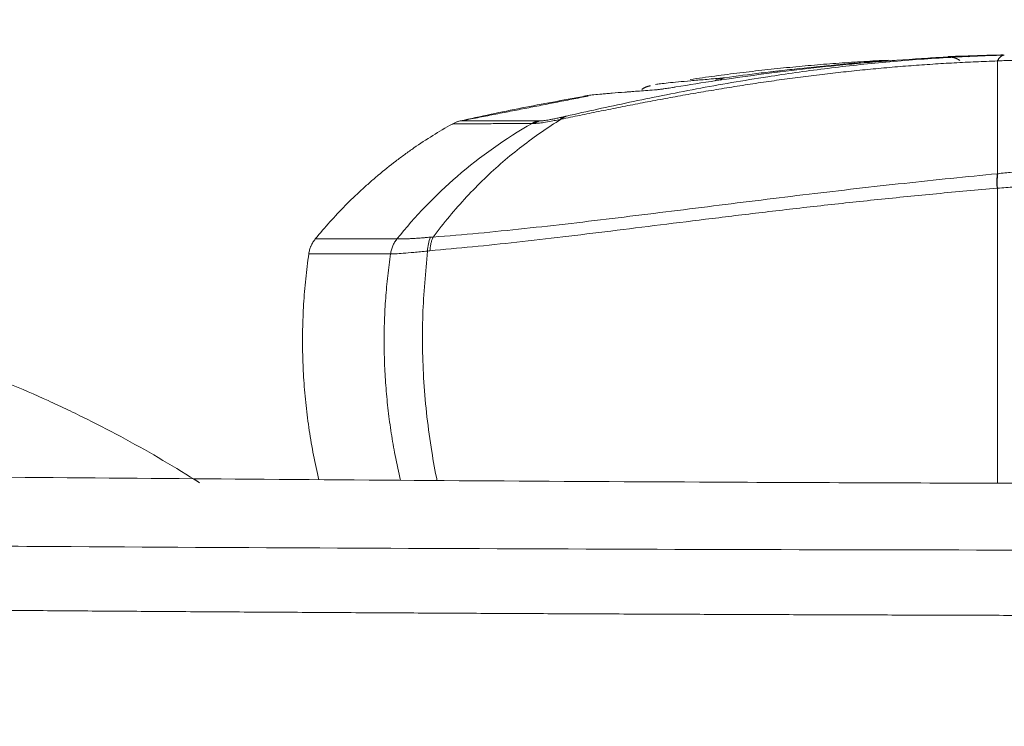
# Model space of a CAD drawing. Header units: millimetres. Extents: x 0 to 594, y 0 to 420.
# Tile 72 of 256: x 228.51 to 236.65, y 165.1 to 170.95. Entities that reach past the tile are written whole.
import ezdxf

# ---------------------------------------------------------------- set-up
doc = ezdxf.new("R2010")
doc.units = ezdxf.units.MM
doc.layers.add('1', color=7, linetype='Continuous', true_color=0xffffff)
doc.styles.add('Arial Unicode MS', font='txt')
doc.dimstyles.get("Standard").update_dxf_attribs({"dimtxt": 0.18, "dimasz": 0.18, "dimexe": 0.18, "dimexo": 0.0625, "dimgap": 0.09, "dimtad": 0, "dimtih": 1, "dimtoh": 1, "dimdec": 4, "dimzin": 0, "dimdsep": 46, "dimtxsty": 'Standard', "dimcen": 0.09, "dimadec": 0, "dimazin": 0, "dimtfac": 1, "dimtdec": 4, "dimtofl": 0, "dimtmove": 0, "dimatfit": 3, "dimfxl": 0, "dimtolj": 1, "dimtzin": 0, "dimarcsym": 0})

# ---------------------------------------------------------------- blocks, each defined once
blk = doc.blocks.new('_U9')
at = {"layer": '1', "color": 18, "lineweight": 13}
for p, q in [((249.4923, 164.6397), (361.6545, 164.6397)), ((359.6545, 164.6397), (359.6545, 150.7737)), ((359.6545, 124.3668), (359.6545, 138.6073)), ((160.7691, 124.3668), (361.6545, 124.3668))]:
    blk.add_line(p, q, dxfattribs=at)
at = {"layer": '1', "color": 18}
for points in [[(359.6545, 164.6397), (360.5923, 161.1397), (358.7167, 161.1397)], [(359.6545, 124.3668), (358.7167, 127.8668), (360.5923, 127.8668)]]:
    blk.add_solid(points, dxfattribs=at)
at = {"layer": '1', "color": 18, "linetype": 'Continuous', "lineweight": 13, "char_height": 3.5, "attachment_point": 7, "rotation": 90, "line_spacing_factor": 1.047437, "style": 'Arial Unicode MS'}
for s, insert in [('\\fArial Unicode MS|b0|i0;\\W1.0000;SINGLE POINT LIFT* EYE', (369.6954, 140.2648)), ('\\fArial Unicode MS|b0|i0;\\W1.0000;0.81', (362.6333, 140.2648))]:
    blk.add_mtext(s, dxfattribs=dict(at, insert=insert))
blk = doc.blocks.new('_U10')
at = {"layer": '1', "color": 18, "lineweight": 13}
for p, q in [((249.4923, 222.8797), (380.277, 222.8797)), ((378.277, 222.8797), (378.277, 151.235)), ((378.277, 124.3668), (378.277, 139.0687)), ((160.7691, 124.3668), (380.277, 124.3668))]:
    blk.add_line(p, q, dxfattribs=at)
at = {"layer": '1', "color": 18}
for points in [[(378.277, 222.8797), (379.2148, 219.3797), (377.3392, 219.3797)], [(378.277, 124.3668), (377.3392, 127.8668), (379.2148, 127.8668)]]:
    blk.add_solid(points, dxfattribs=at)
at = {"layer": '1', "color": 18, "linetype": 'Continuous', "lineweight": 13, "char_height": 3.5, "attachment_point": 7, "rotation": 90, "line_spacing_factor": 1.047437, "style": 'Arial Unicode MS'}
for s, insert in [('\\fArial Unicode MS|b0|i0;\\W1.0000;LIFTING STROPS* EYE', (388.3179, 140.7262)), ('\\fArial Unicode MS|b0|i0;\\W1.0000;1.97', (381.2558, 140.7262))]:
    blk.add_mtext(s, dxfattribs=dict(at, insert=insert))

msp = doc.modelspace()

# ---------------------------------------------------------------- linework, layer by layer
at = {"layer": '1', "color": 155, "linetype": 'Continuous', "lineweight": 13}
msp.add_line((233.1729, 170.3115), (233.1733, 170.3123), dxfattribs=at)
for centre, major_axis, ratio, start_param, end_param in [((236.3206, 170.4964), (-0.0052, 0.1499), 0.808896, 5.949245, 6.283263), ((234.3403, 170.3157), (0.0125, -0.1495), 0.978135, 3.210926, 3.651786), ((234.3647, 170.3188), (0.0202, -0.1486), 0.731324, 3.162616, 3.591779), ((233.0929, 169.9083), (-0.0548, 0.2439), 0.744304, 0.094369, 0.363313), ((232.8848, 169.8711), (-0.0065, 0.2499), 0.973369, 0.277331, 0.485755), ((232.0634, 169.0036), (-0.0374, 0.2472), 0.722201, 0.844148, 1.343512)]:
    msp.add_ellipse(centre, major_axis=major_axis, ratio=ratio, start_param=start_param, end_param=end_param, dxfattribs=at)
for points, knots in [([(233.03, 170.1493), (233.2014, 170.1875), (233.5416, 170.2635), (234.1006, 170.376), (234.6426, 170.4698), (235.1588, 170.5424), (235.5626, 170.5869), (235.8929, 170.6151), (236.1455, 170.6324), (236.3983, 170.6458), (236.5686, 170.6513), (236.6534, 170.654)], [0, 0, 0, 0, 0.168141, 0.33397, 0.500031, 0.625898, 0.749846, 0.813604, 0.876411, 0.938476, 1, 1, 1, 1]), ([(236.4898, 170.6501), (236.3841, 170.6467), (236.2795, 170.6423), (236.0368, 170.6301), (235.8995, 170.6216), (235.7473, 170.6104), (235.7305, 170.6091), (235.6968, 170.6066), (235.68, 170.6053), (235.6297, 170.6013), (235.5964, 170.5986), (235.4968, 170.5902), (235.4312, 170.5843), (235.2362, 170.5657), (235.109, 170.5523), (234.8598, 170.5235), (234.738, 170.5082), (234.4995, 170.4764), (234.383, 170.4598), (234.1553, 170.4258), (234.0441, 170.4083), (233.9356, 170.3907)], [0, 0, 0, 0, 0.110122, 0.110122, 0.258435, 0.258435, 0.276974, 0.276974, 0.295514, 0.295514, 0.332592, 0.332592, 0.406748, 0.406748, 0.555061, 0.555061, 0.703374, 0.703374, 0.851687, 0.851687, 1, 1, 1, 1]), ([(236.2862, 170.6086), (236.2851, 170.6094), (236.2821, 170.6116), (236.2769, 170.615), (236.2706, 170.6188), (236.2642, 170.6222), (236.2578, 170.6253), (236.2514, 170.628), (236.2449, 170.6304), (236.2385, 170.6324), (236.2321, 170.6341), (236.2258, 170.6355), (236.2195, 170.6366), (236.2133, 170.6375), (236.2073, 170.638), (236.2013, 170.6383), (236.1954, 170.6384), (236.1916, 170.6383), (236.1896, 170.6382)], [0, 0, 0, 0, 0.036847, 0.109602, 0.181137, 0.251451, 0.320545, 0.388417, 0.455069, 0.5205, 0.584711, 0.6477, 0.709469, 0.770017, 0.829344, 0.88745, 0.944335, 1, 1, 1, 1]), ([(236.3149, 170.6455), (236.3048, 170.6451), (236.2952, 170.6447), (236.2773, 170.6441), (236.2606, 170.6434), (236.2463, 170.6429), (236.2365, 170.6425), (236.2333, 170.6423), (236.2288, 170.6422), (236.2274, 170.6421), (236.2246, 170.642), (236.2232, 170.6419), (236.2166, 170.6417), (236.2119, 170.6415), (236.204, 170.6412), (236.1973, 170.6409), (236.1933, 170.6408), (236.1913, 170.6407), (236.1905, 170.6407), (236.1902, 170.6407), (236.19, 170.6407), (236.19, 170.6407), (236.19, 170.6407)], [0, 0, 0, 0, 0.125338, 0.125338, 0.250676, 0.376013, 0.376013, 0.438682, 0.438682, 0.470017, 0.470017, 0.501351, 0.501351, 0.626689, 0.626689, 0.752027, 0.877364, 0.877364, 0.940033, 0.971368, 0.971368, 1, 1, 1, 1]), ([(236.1903, 170.6416), (236.1903, 170.6416), (236.191, 170.6416), (236.1937, 170.6418), (236.1978, 170.6419), (236.2045, 170.6422), (236.2105, 170.6424), (236.2126, 170.6425), (236.2162, 170.6427), (236.2174, 170.6427), (236.2199, 170.6428), (236.2212, 170.6429), (236.2279, 170.6431), (236.2338, 170.6434), (236.2469, 170.6439), (236.2612, 170.6444), (236.2778, 170.645), (236.2957, 170.6457), (236.3052, 170.646), (236.3153, 170.6463)], [0, 0, 0, 0, 0.125, 0.125, 0.25, 0.375, 0.375, 0.4375, 0.4375, 0.46875, 0.46875, 0.5, 0.5, 0.625, 0.625, 0.75, 0.875, 0.875, 1, 1, 1, 1]), ([(236.3156, 170.6455), (236.3138, 170.6454), (236.269, 170.6438), (236.2266, 170.6421), (236.1995, 170.641), (236.1939, 170.6408), (236.1934, 170.6408), (236.1934, 170.6408)], [0, 0, 0, 0, 0.021809, 0.564768, 0.837078, 0.970958, 1, 1, 1, 1]), ([(237.0676, 170.6182), (237.0579, 170.6181), (237.0386, 170.618), (237.0097, 170.6177), (236.9811, 170.6173), (236.9525, 170.6168), (236.9241, 170.6163), (236.8959, 170.6158), (236.8678, 170.6152), (236.8399, 170.6145), (236.8122, 170.6138), (236.7846, 170.613), (236.7572, 170.6121), (236.73, 170.6112), (236.7029, 170.6102), (236.676, 170.6092), (236.6493, 170.6081), (236.6227, 170.607), (236.6051, 170.6062), (236.5963, 170.6058)], [0, 0, 0, 0, 0.06005, 0.11993, 0.179643, 0.23919, 0.298576, 0.357802, 0.416874, 0.475794, 0.534566, 0.593196, 0.651687, 0.710044, 0.768272, 0.826376, 0.884362, 0.942235, 1, 1, 1, 1]), ([(236.6241, 170.655), (236.6272, 170.655), (236.63, 170.6551), (236.6335, 170.6552), (236.6352, 170.6552), (236.6366, 170.6552), (236.6375, 170.6552), (236.638, 170.6553), (236.64, 170.6553), (236.6412, 170.6553), (236.6429, 170.6554), (236.6433, 170.6554), (236.6433, 170.6554)], [0, 0, 0, 0, 0.251239, 0.251239, 0.376858, 0.439668, 0.439668, 0.502477, 0.502477, 0.753716, 0.753716, 1, 1, 1, 1]), ([(236.5963, 170.6058), (236.5369, 170.6036), (236.4172, 170.5991), (236.2387, 170.5901), (236.0598, 170.5794), (235.8807, 170.5667), (235.7016, 170.5521), (235.5228, 170.5355), (235.3443, 170.5172), (235.1663, 170.4971), (234.9891, 170.4752), (234.8127, 170.4518), (234.6374, 170.4267), (234.4634, 170.4003), (234.2909, 170.3725), (234.1199, 170.3436), (233.9508, 170.3138), (233.7837, 170.283), (233.6187, 170.2517), (233.4561, 170.2199), (233.2961, 170.1878), (233.1387, 170.1556), (233.0369, 170.1343), (232.9857, 170.1236)], [0, 0, 0, 0, 0.042672, 0.085877, 0.129608, 0.173858, 0.218621, 0.263893, 0.309669, 0.355944, 0.402714, 0.44997, 0.497705, 0.545913, 0.594589, 0.643725, 0.693315, 0.743351, 0.793824, 0.84473, 0.896063, 0.947821, 1, 1, 1, 1]), ([(234.3422, 170.467), (234.4397, 170.4803), (234.5398, 170.4934), (234.6681, 170.5092), (234.6939, 170.5123), (234.7328, 170.517), (234.7459, 170.5186), (234.772, 170.5216), (234.7851, 170.5232), (234.8507, 170.5308), (234.9037, 170.5368), (235.0642, 170.5543), (235.1732, 170.5653), (235.3952, 170.586), (235.5081, 170.5956), (235.6423, 170.6058), (235.6617, 170.6072), (235.6812, 170.6086)], [0, 0, 0, 0, 0.239909, 0.239909, 0.299886, 0.299886, 0.329875, 0.329875, 0.359863, 0.359863, 0.479818, 0.479818, 0.719727, 0.719727, 0.959635, 0.959635, 1, 1, 1, 1]), ([(236.5963, 170.6058), (236.5963, 170.4874), (236.5963, 170.208), (236.5963, 169.8617), (236.5963, 169.6729)], [0, 0, 0, 0, 0.492429, 1, 1, 1, 1]), ([(233.7681, 170.4113), (233.7793, 170.413), (233.7926, 170.4148), (233.8267, 170.419), (233.8483, 170.4214), (233.8978, 170.4267), (233.9256, 170.4294), (233.9874, 170.4353), (234.0214, 170.4384), (234.0954, 170.445), (234.1355, 170.4485), (234.222, 170.4559), (234.2682, 170.4598), (234.3177, 170.464)], [0, 0, 0, 0, 0.142588, 0.142588, 0.31407, 0.31407, 0.485553, 0.485553, 0.657035, 0.657035, 0.828518, 0.828518, 1, 1, 1, 1]), ([(234.3177, 170.464), (234.3186, 170.4641), (234.3198, 170.4642), (234.3221, 170.4644), (234.3229, 170.4645), (234.3248, 170.4648), (234.3257, 170.4649), (234.3288, 170.4653), (234.3335, 170.4659), (234.3391, 170.4666), (234.3422, 170.467)], [0, 0, 0, 0, 0.25, 0.25, 0.375, 0.375, 0.5, 0.5, 0.75, 1, 1, 1, 1]), ([(233.7244, 170.3999), (233.7228, 170.3997), (233.7197, 170.3992), (233.715, 170.3983), (233.7103, 170.3972), (233.7054, 170.3959), (233.7005, 170.3944), (233.6956, 170.3927), (233.6906, 170.3908), (233.6855, 170.3887), (233.6805, 170.3864), (233.6754, 170.3838), (233.6704, 170.3809), (233.6653, 170.3778), (233.6603, 170.3745), (233.6563, 170.3715), (233.6539, 170.3697), (233.6532, 170.3691)], [0, 0, 0, 0, 0.059448, 0.120334, 0.182656, 0.246416, 0.311613, 0.378246, 0.446317, 0.515824, 0.586769, 0.65915, 0.732969, 0.808224, 0.884916, 0.963046, 1, 1, 1, 1]), ([(233.9356, 170.3907), (233.9256, 170.389), (233.9065, 170.3859), (233.8802, 170.3818), (233.8563, 170.3781), (233.842, 170.376), (233.8319, 170.3745), (233.827, 170.3738), (233.8223, 170.3731), (233.8193, 170.3727), (233.8178, 170.3725), (233.8104, 170.3715), (233.7996, 170.3701), (233.7862, 170.3685), (233.7791, 170.3679), (233.7761, 170.3676)], [0, 0, 0, 0, 0.125, 0.25, 0.375, 0.5, 0.5, 0.5625, 0.59375, 0.59375, 0.625, 0.625, 0.75, 0.875, 1, 1, 1, 1]), ([(232.1518, 170.1099), (232.321, 170.1476), (232.4907, 170.1832), (232.8311, 170.2504), (233.0018, 170.2819), (233.1729, 170.3115)], [0, 0, 0, 0, 0.5, 0.5, 1, 1, 1, 1]), ([(233.1733, 170.3123), (233.1743, 170.3133), (233.1773, 170.3144), (233.1883, 170.317), (233.1976, 170.3185), (233.2099, 170.3202)], [0, 0, 0, 0, 0.442703, 0.442703, 1, 1, 1, 1]), ([(233.7761, 170.3676), (233.7259, 170.3639), (233.6788, 170.3603), (233.6129, 170.3553), (233.5811, 170.3529), (233.551, 170.3506), (233.5314, 170.3491), (233.5218, 170.3484), (233.4746, 170.3447), (233.44, 170.342), (233.3928, 170.3381), (233.3704, 170.3362), (233.3497, 170.3344), (233.3363, 170.3333), (233.3298, 170.3327), (233.2984, 170.3299), (233.2763, 170.3278), (233.2386, 170.3238), (233.2229, 170.322), (233.2102, 170.3203), (233.21, 170.3202), (233.2099, 170.3202)], [0, 0, 0, 0, 0.166299, 0.166299, 0.249449, 0.291024, 0.291024, 0.332599, 0.332599, 0.498898, 0.498898, 0.582048, 0.623623, 0.623623, 0.665198, 0.665198, 0.831497, 0.831497, 0.997797, 0.997797, 1, 1, 1, 1]), ([(232.9858, 170.1236), (232.931, 170.0887), (232.8205, 170.018), (232.6601, 169.8999), (232.5027, 169.7713), (232.3496, 169.6317), (232.2018, 169.4812), (232.0596, 169.321), (231.9718, 169.2068), (231.9276, 169.1493)], [0, 0, 0, 0, 0.135373, 0.273537, 0.414342, 0.5576, 0.703088, 0.850626, 1, 1, 1, 1]), ([(232.8119, 170.1097), (232.8142, 170.1098), (232.8187, 170.1099), (232.8263, 170.1104), (232.8342, 170.111), (232.8461, 170.1123), (232.8631, 170.1146), (232.8876, 170.1188), (232.9165, 170.1244), (232.9434, 170.1301), (232.9668, 170.1351), (232.9822, 170.1386), (232.9962, 170.1417), (233.0084, 170.1444), (233.0169, 170.1463), (233.0213, 170.1473)], [0, 0, 0, 0, 0.066219, 0.129955, 0.191248, 0.250146, 0.378147, 0.500088, 0.62056, 0.750017, 0.810564, 0.874848, 0.913965, 0.955682, 1, 1, 1, 1]), ([(232.0835, 170.0837), (232.0295, 170.0533), (231.923, 169.99), (231.8195, 169.9219), (231.7558, 169.8777), (231.7431, 169.8688), (231.7178, 169.8509), (231.6801, 169.8238), (231.6428, 169.796), (231.569, 169.7396), (231.5206, 169.7009), (231.4613, 169.651), (231.4495, 169.641), (231.426, 169.6208), (231.4143, 169.6106), (231.3794, 169.5799), (231.3564, 169.5592), (231.2882, 169.4962), (231.1993, 169.4103), (231.0721, 169.2754), (230.9914, 169.1815), (230.9521, 169.1335)], [0, 0, 0, 0, 0.125, 0.25, 0.25, 0.28125, 0.28125, 0.3125, 0.375, 0.375, 0.5, 0.5, 0.53125, 0.53125, 0.5625, 0.5625, 0.625, 0.625, 0.75, 0.875, 1, 1, 1, 1]), ([(232.7455, 170.0891), (232.526, 169.9637), (232.1225, 169.6781), (231.7783, 169.3209), (231.6279, 169.1335)], [0, 0, 0, 0, 0.514404, 1, 1, 1, 1]), ([(232.7455, 170.0891), (232.7182, 170.0889), (232.6626, 170.0885), (232.5847, 170.088), (232.5096, 170.0875), (232.4385, 170.087), (232.3717, 170.0865), (232.3101, 170.0861), (232.2543, 170.0857), (232.205, 170.0853), (232.1629, 170.0849), (232.1288, 170.0846), (232.1035, 170.0843), (232.087, 170.084), (232.0847, 170.0838), (232.0835, 170.0837)], [0, 0, 0, 0, 0.063268, 0.128771, 0.196516, 0.266509, 0.338762, 0.413288, 0.490103, 0.569225, 0.65067, 0.734458, 0.820609, 0.909136, 1, 1, 1, 1]), ([(232.1518, 170.1099), (232.1511, 170.1099), (232.1638, 170.1099), (232.1966, 170.1098), (232.204, 170.1098), (232.2205, 170.1098), (232.2478, 170.1098), (232.2828, 170.1098), (232.3629, 170.1098), (232.4298, 170.1098), (232.5909, 170.1097), (232.6849, 170.1097), (232.7924, 170.1097)], [0, 0, 0, 0, 0.25, 0.25, 0.3125, 0.3125, 0.375, 0.5, 0.5, 0.75, 0.75, 1, 1, 1, 1]), ([(232.7654, 170.0891), (232.7635, 170.0891), (232.7592, 170.0891), (232.7527, 170.0891), (232.748, 170.0891), (232.7455, 170.0891)], [0, 0, 0, 0, 0.28271, 0.616073, 1, 1, 1, 1]), ([(232.9772, 170.1218), (232.9689, 170.1202), (232.9439, 170.1151), (232.8963, 170.1059), (232.841, 170.0961), (232.8067, 170.0918), (232.7872, 170.0901), (232.7761, 170.0893), (232.7692, 170.0892), (232.7654, 170.0891)], [0, 0, 0, 0, 0.082937, 0.24999, 0.499784, 0.749722, 0.813404, 0.896845, 1, 1, 1, 1]), ([(236.599, 169.6732), (236.6385, 169.6772), (236.7176, 169.6851), (236.8392, 169.6951), (236.9627, 169.7038), (237.0879, 169.7109), (237.2142, 169.7164), (237.3413, 169.7202), (237.4688, 169.7225), (237.5539, 169.7225), (237.5963, 169.7224)], [0, 0, 0, 0, 0.124394, 0.249127, 0.374152, 0.499388, 0.624729, 0.750046, 0.875191, 1, 1, 1, 1]), ([(231.9274, 169.1489), (232.0514, 169.159), (232.2969, 169.179), (232.6785, 169.2179), (233.0641, 169.261), (233.4538, 169.3077), (233.8465, 169.3564), (234.2412, 169.4058), (234.6369, 169.455), (235.0324, 169.503), (235.4267, 169.5493), (235.8188, 169.5931), (236.2072, 169.6344), (236.4679, 169.6602), (236.5963, 169.6729)], [0, 0, 0, 0, 0.093831, 0.185899, 0.276156, 0.364547, 0.45102, 0.535533, 0.618057, 0.698558, 0.777017, 0.853421, 0.927756, 1, 1, 1, 1]), ([(237.5963, 169.587), (237.5498, 169.5871), (237.4558, 169.5872), (237.314, 169.5855), (237.1706, 169.5823), (237.0262, 169.5776), (236.8818, 169.5711), (236.7376, 169.5631), (236.6436, 169.5563), (236.5963, 169.5529)], [0, 0, 0, 0, 0.136372, 0.275256, 0.416437, 0.559699, 0.704832, 0.851649, 1, 1, 1, 1]), ([(162.922, 169.4807), (163.3124, 169.4493), (163.7029, 169.4176), (164.4837, 169.3539), (164.8741, 169.3218), (166.0453, 169.2253), (166.826, 169.1606), (168.3875, 169.0312), (169.1683, 168.9666), (170.7299, 168.8384), (171.5107, 168.7749), (173.0726, 168.6498), (173.8536, 168.5882), (175.4158, 168.4678), (176.197, 168.409), (177.7597, 168.2948), (178.5412, 168.2394), (179.7136, 168.1589), (180.1044, 168.1325), (180.8861, 168.0805), (181.277, 168.055), (182.4497, 167.9795), (183.2315, 167.9309), (184.7954, 167.8369), (185.5775, 167.7916), (187.1417, 167.7039), (187.9238, 167.6617), (189.4883, 167.5801), (191.053, 167.5016), (192.6179, 167.4289), (194.1829, 167.359), (194.9655, 167.3255), (197.3135, 167.229), (198.8791, 167.1701), (201.2278, 167.0891), (202.0107, 167.0634), (203.1853, 167.0266), (203.5768, 167.0147), (204.3599, 166.9913), (206.3175, 166.9344), (208.2753, 166.8846), (211.4079, 166.8132), (212.9742, 166.7816), (216.1069, 166.7258), (217.6734, 166.7016), (220.8063, 166.6595), (222.3728, 166.6417), (224.7226, 166.6192), (225.5059, 166.6124), (227.0725, 166.6001), (227.8558, 166.5946), (230.2057, 166.5799), (233.339, 166.5652), (236.4724, 166.5592), (238.0391, 166.558)], [0, 0, 0, 0, 0.015625, 0.015625, 0.03125, 0.03125, 0.0625, 0.0625, 0.09375, 0.09375, 0.125, 0.125, 0.15625, 0.15625, 0.1875, 0.1875, 0.21875, 0.21875, 0.234375, 0.234375, 0.25, 0.25, 0.28125, 0.28125, 0.3125, 0.3125, 0.34375, 0.34375, 0.375, 0.40625, 0.40625, 0.4375, 0.4375, 0.5, 0.5, 0.53125, 0.53125, 0.546875, 0.546875, 0.5625, 0.625, 0.625, 0.6875, 0.6875, 0.75, 0.75, 0.8125, 0.8125, 0.84375, 0.84375, 0.875, 0.875, 0.9375, 1, 1, 1, 1]), ([(236.5939, 169.5527), (236.4263, 169.5379), (236.0922, 169.5084), (235.606, 169.4598), (235.1337, 169.4088), (234.6766, 169.356), (234.2347, 169.3026), (233.8081, 169.2498), (233.3968, 169.1986), (233.0005, 169.1504), (232.6193, 169.1065), (232.2519, 169.0672), (232.0176, 169.0461), (231.901, 169.0356)], [0, 0, 0, 0, 0.094118, 0.18765, 0.280573, 0.372883, 0.464567, 0.5556, 0.645958, 0.735612, 0.824523, 0.91266, 1, 1, 1, 1]), ([(236.5963, 169.5529), (236.5963, 168.9145), (236.5963, 168.1009), (236.5963, 167.2874), (236.5963, 167.1123)], [0, 0, 0, 0, 0.784677, 1, 1, 1, 1]), ([(236.7912, 167.1119), (235.987, 167.1141), (233.8577, 167.1219), (230.4934, 167.1434), (226.7882, 167.1761), (223.353, 167.2158), (220.204, 167.2609), (217.3377, 167.31), (214.7505, 167.3613), (212.4223, 167.4136), (210.4036, 167.464), (208.6791, 167.511), (207.2333, 167.5531), (205.9998, 167.5912), (204.9781, 167.6243), (204.1964, 167.6506), (203.597, 167.6713), (203.0725, 167.6897), (202.4869, 167.7108), (201.7904, 167.7365), (200.9827, 167.7671), (199.9373, 167.8081), (198.6247, 167.8619), (197.0153, 167.9315), (195.2063, 168.0146), (193.1981, 168.1132), (191.0062, 168.2285), (188.6338, 168.3628), (186.0841, 168.5185), (183.3451, 168.6994), (180.3971, 168.9107), (177.4861, 169.1378), (175.5516, 169.3009), (174.6757, 169.3772)], [0, 0, 0, 0, 0.038796, 0.102729, 0.162313, 0.217558, 0.268468, 0.314252, 0.355864, 0.393313, 0.426611, 0.453287, 0.476546, 0.496393, 0.512831, 0.525865, 0.534127, 0.541769, 0.551188, 0.562398, 0.575398, 0.590186, 0.612876, 0.638788, 0.667918, 0.700261, 0.73581, 0.773835, 0.814928, 0.859084, 0.906311, 0.957571, 1, 1, 1, 1]), ([(231.6279, 169.1335), (231.6335, 169.1333), (231.6395, 169.1333), (231.6533, 169.1334), (231.6611, 169.1334), (231.6782, 169.1335), (231.6876, 169.1337), (231.7078, 169.1343), (231.7187, 169.1347), (231.7421, 169.1358), (231.7546, 169.1365), (231.7809, 169.1381), (231.7949, 169.1391), (231.8167, 169.1407), (231.8242, 169.1412), (231.8395, 169.1424), (231.8511, 169.1433), (231.8632, 169.1443), (231.8714, 169.1449), (231.8755, 169.1453), (231.888, 169.1463), (231.8965, 169.1469), (231.9052, 169.1476)], [0, 0, 0, 0, 0.125, 0.125, 0.25, 0.25, 0.375, 0.375, 0.5, 0.5, 0.625, 0.625, 0.75, 0.75, 0.8125, 0.8125, 0.875, 0.90625, 0.90625, 0.9375, 0.9375, 1, 1, 1, 1]), ([(231.901, 169.0356), (231.9019, 169.0479), (231.9036, 169.0711), (231.9103, 169.1022), (231.9182, 169.1278), (231.9244, 169.1423), (231.9273, 169.1489)], [0, 0, 0, 0, 0.305363, 0.575301, 0.807168, 1, 1, 1, 1]), ([(230.9521, 169.1335), (230.9449, 169.1247), (230.9383, 169.1155), (230.9294, 169.101), (230.9266, 169.0961), (230.9214, 169.0861), (230.9189, 169.081), (230.9155, 169.0732), (230.9144, 169.0706), (230.9123, 169.0653), (230.9093, 169.0574), (230.9067, 169.0494), (230.902, 169.0331), (230.8996, 169.0221), (230.898, 169.0109)], [0, 0, 0, 0, 0.25, 0.25, 0.375, 0.375, 0.5, 0.5, 0.5625, 0.5625, 0.625, 0.75, 0.75, 1, 1, 1, 1]), ([(230.9521, 169.1335), (230.9521, 169.1335), (230.9555, 169.1335), (230.966, 169.1335), (230.9704, 169.1335), (230.981, 169.1335), (231.0117, 169.1335), (231.0647, 169.1335), (231.1354, 169.1335), (231.1504, 169.1335), (231.1822, 169.1335), (231.2326, 169.1335), (231.3686, 169.1335), (231.5161, 169.1335), (231.6278, 169.1335)], [0, 0, 0, 0, 0.124719, 0.124719, 0.187239, 0.187239, 0.249759, 0.49984, 0.49984, 0.56236, 0.56236, 0.62488, 0.74992, 1, 1, 1, 1]), ([(231.6279, 169.1335), (231.6209, 169.1249), (231.6144, 169.1157), (231.6028, 169.0964), (231.5975, 169.0863), (231.5885, 169.0655), (231.5847, 169.0548), (231.5785, 169.033), (231.5761, 169.022), (231.5745, 169.0109)], [0, 0, 0, 0, 0.25, 0.25, 0.5, 0.5, 0.75, 0.75, 1, 1, 1, 1]), ([(230.898, 169.0109), (230.8879, 168.9414), (230.8708, 168.8024), (230.8538, 168.5934), (230.8457, 168.3839), (230.8461, 168.244), (230.8482, 168.1564), (230.849, 168.1301), (230.8499, 168.1039), (230.8506, 168.0863), (230.851, 168.0776), (230.853, 168.0338), (230.8549, 167.9988), (230.8619, 167.8941), (230.874, 167.7552), (230.9007, 167.5487), (230.9359, 167.344), (230.9651, 167.2083), (230.9812, 167.1405), (230.9813, 167.1401)], [0, 0, 0, 0, 0.111031, 0.222062, 0.333093, 0.444124, 0.444124, 0.471881, 0.48576, 0.48576, 0.499639, 0.499639, 0.555155, 0.555155, 0.666186, 0.777216, 0.888247, 0.999278, 1, 1, 1, 1]), ([(231.5745, 169.0109), (231.3627, 169.0109), (231.0775, 169.0109), (230.9187, 169.0109), (230.898, 169.0109), (230.898, 169.0109), (230.898, 169.0109)], [0, 0, 0, 0, 0.473719, 0.823768, 0.999982, 1, 1, 1, 1]), ([(231.6581, 167.1346), (231.6415, 167.2036), (231.6133, 167.3339), (231.5795, 167.5266), (231.5542, 167.7119), (231.5359, 167.8981), (231.5247, 168.0847), (231.5205, 168.2713), (231.5233, 168.4577), (231.5332, 168.6433), (231.5496, 168.8278), (231.5662, 168.95), (231.5745, 169.0109)], [0, 0, 0, 0, 0.112667, 0.21158, 0.310567, 0.409562, 0.508498, 0.607309, 0.705929, 0.804293, 0.902337, 1, 1, 1, 1]), ([(231.8811, 169.033), (231.842, 169.0292), (231.7653, 169.0217), (231.678, 169.014), (231.6125, 169.0094), (231.5869, 169.0104), (231.5745, 169.0109)], [0, 0, 0, 0, 0.268582, 0.526518, 0.770972, 1, 1, 1, 1]), ([(231.8811, 169.033), (231.8647, 168.8573), (231.8309, 168.497), (231.8426, 167.941), (231.8935, 167.4831), (231.9433, 167.2131), (231.9598, 167.1331)], [0, 0, 0, 0, 0.277103, 0.568238, 0.871495, 1, 1, 1, 1]), ([(219.1715, 167.2467), (219.2737, 167.3082), (219.4797, 167.4273), (219.7936, 167.5946), (220.1124, 167.7506), (220.436, 167.8954), (220.7644, 168.029), (221.0977, 168.1513), (221.4358, 168.2623), (221.6645, 168.3287), (221.8373, 168.3757), (221.9239, 168.3984), (222.0111, 168.4201), (222.0548, 168.4307), (222.0693, 168.4342), (222.0985, 168.4412), (222.113, 168.4446), (222.2442, 168.4754), (222.4776, 168.5258), (222.8285, 168.5891), (223.1804, 168.6399), (223.533, 168.6786), (223.8865, 168.705), (224.2409, 168.7193), (224.5961, 168.7213), (224.9521, 168.7111), (225.19, 168.696), (225.3687, 168.6815), (225.4283, 168.6761), (225.5028, 168.6688), (225.5177, 168.6673), (225.5475, 168.6642), (225.5922, 168.6595), (225.6367, 168.6545), (225.7852, 168.6373), (226.0216, 168.6056), (226.3729, 168.546), (226.7209, 168.4746), (227.0656, 168.3914), (227.4072, 168.2964), (227.7454, 168.1896), (228.0805, 168.071), (228.4122, 167.9405), (228.6585, 167.8335), (228.7945, 167.771), (228.8352, 167.752), (228.8488, 167.7456), (228.8759, 167.7329), (228.9436, 167.7008), (229.0107, 167.6681), (229.1711, 167.5883), (229.3825, 167.4784), (229.6925, 167.3034), (229.8945, 167.18), (229.9943, 167.1166)], [0, 0, 0, 0, 0.03125, 0.0625, 0.09375, 0.125, 0.15625, 0.1875, 0.21875, 0.25, 0.25, 0.265625, 0.273438, 0.273438, 0.277344, 0.277344, 0.28125, 0.28125, 0.3125, 0.34375, 0.375, 0.40625, 0.4375, 0.46875, 0.5, 0.53125, 0.5625, 0.5625, 0.578125, 0.578125, 0.582031, 0.582031, 0.585938, 0.59375, 0.59375, 0.625, 0.65625, 0.6875, 0.71875, 0.75, 0.78125, 0.8125, 0.84375, 0.875, 0.882812, 0.882812, 0.886719, 0.886719, 0.890625, 0.90625, 0.90625, 0.9375, 0.96875, 1, 1, 1, 1]), ([(182.4061, 167.4761), (182.4346, 167.4743), (182.4917, 167.4707), (182.5772, 167.4654), (182.6628, 167.46), (182.7484, 167.4547), (182.834, 167.4494), (182.9195, 167.4441), (183.0051, 167.4388), (183.0907, 167.4335), (183.1763, 167.4283), (183.2619, 167.423), (183.3474, 167.4178), (183.433, 167.4126), (183.5186, 167.4073), (183.6042, 167.4021), (183.6898, 167.397), (183.7754, 167.3918), (183.861, 167.3866), (183.9465, 167.3815), (184.0321, 167.3763), (184.1177, 167.3712), (184.2033, 167.3661), (184.2889, 167.361), (184.3745, 167.3559), (184.4601, 167.3509), (184.5457, 167.3458), (184.6313, 167.3408), (184.7169, 167.3357), (184.8024, 167.3307), (184.888, 167.3257), (184.9736, 167.3207), (185.0592, 167.3157), (185.1448, 167.3107), (185.2304, 167.3058), (185.316, 167.3008), (185.4016, 167.2959), (185.4872, 167.291), (185.5728, 167.2861), (185.6584, 167.2812), (185.744, 167.2763), (185.8296, 167.2714), (185.9152, 167.2665), (186.0008, 167.2617), (186.0864, 167.2568), (186.1719, 167.252), (186.2575, 167.2472), (186.3431, 167.2424), (186.4287, 167.2376), (186.5143, 167.2328), (186.5999, 167.2281), (186.6855, 167.2233), (186.7711, 167.2186), (186.8567, 167.2138), (186.9423, 167.2091), (187.0279, 167.2044), (187.1135, 167.1997), (187.1991, 167.195), (187.2848, 167.1904), (187.3704, 167.1857), (187.456, 167.1811), (187.5416, 167.1764), (187.6272, 167.1718), (187.7128, 167.1672), (187.7984, 167.1626), (187.8841, 167.158), (187.9697, 167.1535), (188.0553, 167.1489), (188.1409, 167.1444), (188.2266, 167.1398), (188.3122, 167.1353), (188.3978, 167.1308), (188.4835, 167.1263), (188.5691, 167.1218), (188.6547, 167.1173), (188.7404, 167.1129), (188.826, 167.1084), (188.9116, 167.104), (188.9973, 167.0995), (189.0829, 167.0951), (189.1686, 167.0907), (189.2542, 167.0863), (189.3398, 167.0819), (189.4255, 167.0776), (189.5111, 167.0732), (189.5967, 167.0689), (189.6824, 167.0645), (189.768, 167.0602), (189.8536, 167.0559), (189.9393, 167.0516), (190.0249, 167.0473), (190.1105, 167.043), (190.1962, 167.0387), (190.2818, 167.0345), (190.3674, 167.0302), (190.4531, 167.026), (190.5387, 167.0218), (190.6243, 167.0176), (190.71, 167.0134), (190.7956, 167.0092), (190.8812, 167.005), (190.9669, 167.0008), (191.0525, 166.9967), (191.1382, 166.9925), (191.2238, 166.9884), (191.3094, 166.9843), (191.3951, 166.9802), (191.4807, 166.9761), (191.5664, 166.972), (191.652, 166.9679), (191.7376, 166.9638), (191.8233, 166.9598), (191.9089, 166.9557), (191.9946, 166.9517), (192.0802, 166.9477), (192.1659, 166.9437), (192.2515, 166.9397), (192.3371, 166.9357), (192.4228, 166.9317), (192.5084, 166.9277), (192.9053, 166.9094), (193.6134, 166.8774), (194.6327, 166.8327), (195.6521, 166.7896), (196.6715, 166.748), (197.691, 166.7079), (198.7106, 166.6693), (199.7303, 166.632), (200.7499, 166.5962), (201.7697, 166.5617), (203.1293, 166.5175), (204.8291, 166.4656), (206.8689, 166.4084), (208.9088, 166.3561), (210.9489, 166.3084), (212.989, 166.2652), (215.0293, 166.2262), (217.0696, 166.1912), (219.11, 166.16), (221.1504, 166.1323), (222.6093, 166.115), (223.4866, 166.1053), (223.7824, 166.1022), (224.0781, 166.099), (224.3738, 166.096), (224.6695, 166.093), (224.9653, 166.0901), (225.261, 166.0872), (225.5567, 166.0844), (225.8525, 166.0816), (226.1482, 166.079), (226.4439, 166.0763), (226.7397, 166.0738), (227.0354, 166.0713), (227.3311, 166.0688), (227.6269, 166.0664), (227.9226, 166.0641), (228.2183, 166.0619), (228.514, 166.0596), (228.8098, 166.0575), (229.1055, 166.0554), (229.4012, 166.0533), (229.697, 166.0514), (229.9927, 166.0494), (230.2884, 166.0475), (230.5842, 166.0457), (230.8799, 166.044), (231.1756, 166.0422), (231.4714, 166.0406), (231.7671, 166.039), (232.0628, 166.0374), (232.3586, 166.0359), (232.6543, 166.0344), (232.95, 166.033), (233.2458, 166.0317), (233.5415, 166.0304), (233.8373, 166.0291), (234.133, 166.0279), (234.4287, 166.0267), (234.7245, 166.0256), (235.0202, 166.0246), (235.316, 166.0235), (235.6117, 166.0226), (235.9074, 166.0216), (236.2032, 166.0208), (236.4989, 166.0199), (236.6961, 166.0194), (236.7947, 166.0192)], [0, 0, 0, 0, 0.001576, 0.003151, 0.004727, 0.006303, 0.007878, 0.009454, 0.01103, 0.012605, 0.014181, 0.015757, 0.017332, 0.018908, 0.020484, 0.022059, 0.023635, 0.025211, 0.026786, 0.028362, 0.029938, 0.031513, 0.033089, 0.034665, 0.03624, 0.037816, 0.039392, 0.040967, 0.042543, 0.044119, 0.045694, 0.04727, 0.048845, 0.050421, 0.051997, 0.053572, 0.055148, 0.056723, 0.058299, 0.059874, 0.06145, 0.063025, 0.064601, 0.066176, 0.067752, 0.069327, 0.070903, 0.072478, 0.074053, 0.075629, 0.077204, 0.07878, 0.080355, 0.081931, 0.083506, 0.085082, 0.086657, 0.088233, 0.089808, 0.091384, 0.092959, 0.094535, 0.096111, 0.097686, 0.099262, 0.100838, 0.102413, 0.103989, 0.105565, 0.107141, 0.108717, 0.110292, 0.111868, 0.113444, 0.11502, 0.116596, 0.118172, 0.119747, 0.121323, 0.122899, 0.124475, 0.126051, 0.127626, 0.129202, 0.130778, 0.132354, 0.133929, 0.135505, 0.137081, 0.138656, 0.140232, 0.141808, 0.143383, 0.144959, 0.146535, 0.14811, 0.149686, 0.151261, 0.152837, 0.154413, 0.155988, 0.157564, 0.159139, 0.160715, 0.16229, 0.163866, 0.165442, 0.167017, 0.168593, 0.170168, 0.171744, 0.17332, 0.174895, 0.176471, 0.178046, 0.179622, 0.181198, 0.182773, 0.184349, 0.185925, 0.1875, 0.206251, 0.225001, 0.24375, 0.2625, 0.28125, 0.3, 0.31875, 0.3375, 0.35625, 0.375, 0.4125, 0.45, 0.4875, 0.525, 0.562499, 0.6, 0.6375, 0.675, 0.7125, 0.75, 0.755435, 0.76087, 0.766305, 0.77174, 0.777174, 0.782609, 0.788044, 0.793479, 0.798914, 0.804349, 0.809783, 0.815218, 0.820653, 0.826088, 0.831522, 0.836957, 0.842392, 0.847827, 0.853261, 0.858696, 0.864131, 0.869565, 0.875, 0.880435, 0.88587, 0.891304, 0.896739, 0.902174, 0.907609, 0.913043, 0.918478, 0.923913, 0.929348, 0.934782, 0.940217, 0.945652, 0.951087, 0.956522, 0.961956, 0.967391, 0.972826, 0.978261, 0.983696, 0.98913, 0.994565, 1, 1, 1, 1]), ([(229.9425, 167.1493), (229.9425, 167.1493), (229.9468, 167.1466), (229.9641, 167.1357), (229.977, 167.1276), (229.9942, 167.1167)], [0, 0, 0, 0, 0.499881, 0.499881, 1, 1, 1, 1])]:
    msp.add_open_spline(points, degree=3, knots=knots, dxfattribs=at)
for points, degree in [([(236.0232, 170.63), (236.0787, 170.633), (236.1342, 170.6357), (236.1896, 170.6382)], 3), ([(236.19, 170.6396), (236.1899, 170.6392), (236.1898, 170.6388), (236.1896, 170.6382)], 3), ([(236.19, 170.6407), (236.1902, 170.6412), (236.1903, 170.6415), (236.1903, 170.6416)], 3), ([(236.6446, 170.6551), (236.5347, 170.6527), (236.4248, 170.6495), (236.3149, 170.6455)], 3), ([(236.3153, 170.6463), (236.4182, 170.6499), (236.5212, 170.6528), (236.6241, 170.655)], 3), ([(235.6937, 170.612), (234.8738, 170.5729), (234.0531, 170.4517)], 2), ([(233.2111, 170.3154), (232.1236, 170.103)], 1), ([(232.9858, 170.1236), (232.9829, 170.123), (232.98, 170.1224), (232.9772, 170.1218)], 3), ([(233.0213, 170.1473), (233.0242, 170.148), (233.0271, 170.1486), (233.03, 170.1493)], 3), ([(232.1518, 170.1099), (232.1279, 170.1046), (232.1049, 170.0957), (232.0835, 170.0837)], 3), ([(232.7924, 170.1097), (232.7988, 170.1097), (232.8049, 170.1096), (232.8119, 170.1097)], 3), ([(236.5963, 169.6729), (236.5972, 169.673), (236.5981, 169.6731), (236.599, 169.6732)], 3), ([(231.9052, 169.1476), (231.9126, 169.1483), (231.9202, 169.149), (231.9278, 169.1497)], 3), ([(231.901, 169.0355), (231.8944, 169.0347), (231.8877, 169.0339), (231.8811, 169.033)], 3)]:
    msp.add_open_spline(points, degree=degree, dxfattribs=at)
for points, weights in [([(236.6534, 170.654), (236.6212, 170.653), (236.5963, 170.6058)], [0.999999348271, 0.952421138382, 0.999999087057]), ([(232.9858, 170.1236), (233.0062, 170.1407), (233.03, 170.1493)], [1, 0.990833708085, 1]), ([(232.7924, 170.1097), (232.7679, 170.1019), (232.7455, 170.0891)], [0.999999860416, 0.994523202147, 0.999999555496]), ([(236.5939, 169.5527), (236.589, 169.6169), (236.5963, 169.6729)], [0.999997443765, 0.968319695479, 0.999993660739]), ([(236.599, 169.6732), (236.5916, 169.6172), (236.5963, 169.5529)], [1, 0.968293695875, 1])]:
    msp.add_rational_spline(points, weights, degree=2, dxfattribs=at)

# ---------------------------------------------------------------- dimensions: what is measured, and where the dimension line sits
at = {"layer": '1', "color": 18, "linetype": 'Continuous', "lineweight": 13}
for base, p2, text, picture, middle in [((378.277, 222.8797), (249.4923, 222.8797), ' <> \\P\\fArial Unicode MS|b0|i0;\\C18;{\\H1.00x;\\fArial Unicode MS|b0|i0;LIFTING STROPS* EYE\\fArial Unicode MS|b0|i0;}\\C18;', '_U10', (378.277, 167.0197)), ((359.6545, 164.6397), (249.4923, 164.6397), ' <> \\P\\fArial Unicode MS|b0|i0;\\C18;{\\H1.00x;\\fArial Unicode MS|b0|i0;SINGLE POINT LIFT* EYE\\fArial Unicode MS|b0|i0;}\\C18;', '_U9', (359.6545, 201.7231))]:
    dim = msp.add_linear_dim(base=base, p1=(160.7691, 124.3668), p2=p2, angle=90, text=text, dimstyle='Standard', override={"dimtxt": 3.5, "dimasz": 3.5, "dimexe": 2, "dimexo": 0, "dimgap": 1.5, "dimtih": 0, "dimtoh": 0, "dimdec": 2, "dimlfac": 0.02, "dimdsep": 46, "dimlunit": 2, "dimtxsty": 'Arial Unicode MS', "dimsah": 1, "dimse1": 0, "dimse2": 0, "dimsd1": 0, "dimsd2": 0, "dimclrd": 18, "dimclre": 18, "dimclrt": 18, "dimtol": 0, "dimtm": -0.1, "dimtfac": 1, "dimtdec": 2, "dimtofl": 1, "dimtmove": 0, "dimlwd": 13, "dimlwe": 13}, dxfattribs=at)
    dim.commit()
    dim.dimension.update_dxf_attribs({"geometry": picture, "text_midpoint": middle, "dimtype": 160})

doc.saveas('drawing.dxf')
